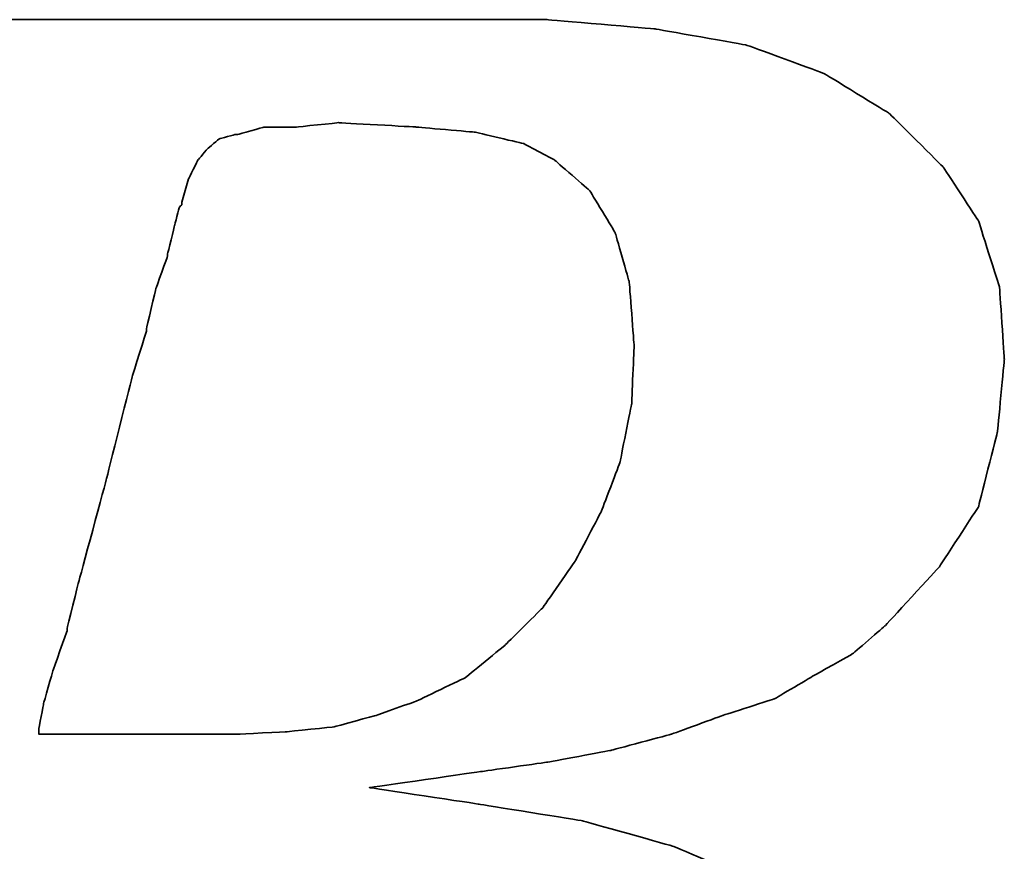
# Model space of a CAD drawing. Header units: millimetres. Extents: x 369 to 638, y 381 to 472.
# Tile 27 of 45: x 568.647 to 569.736, y 414.266 to 415.186. Entities that reach past the tile are written whole.
import ezdxf

# ---------------------------------------------------------------- set-up
doc = ezdxf.new("R2010")
doc.units = ezdxf.units.MM
doc.header["$LTSCALE"] = 0.15
doc.layers.add('DIM', color=4, linetype='CONTINUOUS')
doc.layers.add('layer 1', color=7, linetype='CONTINUOUS')

# ---------------------------------------------------------------- blocks, each defined once
blk = doc.blocks.new('TBI MOTION logo(完整正式版)')
at = {"layer": 'layer 1', "color": 22, "lineweight": 35}
for points, knots in [([(-64.65375, -6.86375), (-64.65375, -6.86375), (-64.84375, -7.29625), (-64.84375, -7.29625), (-64.84375, -7.29625), (-64.84375, -7.29625), (-64.86875, -7.34375), (-64.86875, -7.34375), (-64.86875, -7.34375), (-64.86875, -7.34375), (-64.86875, -7.36875), (-64.86875, -7.36875), (-64.86875, -7.36875), (-64.86875, -7.36875), (-65.15375, -7.65375), (-65.15375, -7.65375), (-65.15375, -7.65375), (-65.15375, -7.65375), (-65.17875, -7.65375), (-65.17875, -7.65375), (-65.17875, -7.65375), (-65.17875, -7.65375), (-65.20375, -7.67875), (-65.20375, -7.67875), (-65.20375, -7.67875), (-65.20375, -7.67875), (-65.58875, -7.87125), (-65.58875, -7.87125), (-65.58875, -7.87125), (-65.58875, -7.87125), (-65.63375, -7.87125), (-65.63375, -7.87125), (-65.63375, -7.87125), (-65.63375, -7.87125), (-65.65875, -7.89375), (-65.65875, -7.89375), (-65.65875, -7.89375), (-65.65875, -7.89375), (-66.09375, -7.94375), (-66.09375, -7.94375), (-66.09375, -7.94375), (-66.09375, -7.94375), (-66.11375, -7.94375), (-66.11375, -7.94375), (-66.11375, -7.94375), (-66.11375, -7.94375), (-66.16375, -7.94375), (-66.16375, -7.94375), (-66.16375, -7.94375), (-66.16375, -7.94375), (-66.30875, -7.94375), (-66.30875, -7.94375), (-66.30875, -7.94375), (-66.30875, -7.94375), (-66.69375, -7.94375), (-66.69375, -7.94375), (-66.69375, -7.94375), (-66.69375, -7.94375), (-67.07375, -7.94375), (-67.07375, -7.94375), (-67.07375, -7.94375), (-67.07375, -7.94375), (-67.12375, -7.94375), (-67.12375, -7.94375), (-67.12375, -7.94375), (-67.12375, -7.94375), (-67.12375, -7.96625), (-67.12375, -7.96625), (-67.12375, -7.96625), (-67.12375, -7.96625), (-67.14875, -7.99125), (-67.14875, -7.99125), (-67.14875, -7.99125), (-67.14875, -7.99125), (-67.24375, -8.34875), (-67.24375, -8.34875), (-67.24375, -8.34875), (-67.24375, -8.34875), (-67.31375, -8.68625), (-67.31375, -8.68625), (-67.31375, -8.68625), (-67.31375, -8.68625), (-67.26875, -8.68625), (-67.26875, -8.68625), (-67.26875, -8.68625), (-67.26875, -8.68625), (-67.07375, -8.68625), (-67.07375, -8.68625), (-67.07375, -8.68625), (-67.07375, -8.68625), (-66.54875, -8.68625), (-66.54875, -8.68625), (-66.54875, -8.68625), (-66.54875, -8.68625), (-65.82625, -8.68625), (-65.82625, -8.68625), (-65.82625, -8.68625), (-65.82625, -8.68625), (-65.01375, -8.68625), (-65.01375, -8.68625), (-65.01375, -8.68625), (-65.01375, -8.68625), (-64.05375, -8.68625), (-64.05375, -8.68625), (-64.05375, -8.68625), (-64.05375, -8.68625), (-62.08375, -8.68625), (-62.08375, -8.68625), (-62.08375, -8.68625), (-62.08375, -8.68625), (-60.06875, -8.68625), (-60.06875, -8.68625), (-60.06875, -8.68625), (-60.06875, -8.68625), (-59.10875, -8.68625), (-59.10875, -8.68625), (-59.10875, -8.68625), (-59.10875, -8.68625), (-58.29375, -8.68625), (-58.29375, -8.68625), (-58.29375, -8.68625), (-58.29375, -8.68625), (-57.57375, -8.68625), (-57.57375, -8.68625), (-57.57375, -8.68625), (-57.57375, -8.68625), (-57.04875, -8.68625), (-57.04875, -8.68625), (-57.04875, -8.68625), (-57.04875, -8.68625), (-56.85375, -8.68625), (-56.85375, -8.68625), (-56.85375, -8.68625), (-56.85375, -8.68625), (-56.70875, -8.68625), (-56.70875, -8.68625), (-56.70875, -8.68625), (-56.70875, -8.68625), (-56.61375, -8.68625), (-56.61375, -8.68625), (-56.61375, -8.68625), (-56.61375, -8.68625), (-56.56875, -8.68625), (-56.56875, -8.68625), (-56.56875, -8.68625), (-56.56875, -8.68625), (-55.65375, -8.63875), (-55.65375, -8.63875), (-55.65375, -8.63875), (-55.65375, -8.63875), (-54.76875, -8.51875), (-54.76875, -8.51875), (-54.76875, -8.51875), (-54.76875, -8.51875), (-53.90375, -8.30375), (-53.90375, -8.30375), (-53.90375, -8.30375), (-53.90375, -8.30375), (-53.08875, -8.03875), (-53.08875, -8.03875), (-53.08875, -8.03875), (-53.08875, -8.03875), (-52.34375, -7.65375), (-52.34375, -7.65375), (-52.34375, -7.65375), (-52.34375, -7.65375), (-51.69875, -7.29625), (-51.69875, -7.29625), (-51.69875, -7.29625), (-51.69875, -7.29625), (-51.21875, -6.91125), (-51.21875, -6.91125), (-51.21875, -6.91125), (-51.21875, -6.91125), (-50.83375, -6.50375), (-50.83375, -6.50375), (-50.83375, -6.50375), (-50.83375, -6.50375), (-50.44875, -5.94875), (-50.44875, -5.94875), (-50.44875, -5.94875), (-50.44875, -5.94875), (-50.13875, -5.30375), (-50.13875, -5.30375), (-50.13875, -5.30375), (-50.13875, -5.30375), (-49.99375, -4.65375), (-49.99375, -4.65375), (-49.99375, -4.65375), (-49.99375, -4.65375), (-49.92375, -3.98375), (-49.92375, -3.98375), (-49.92375, -3.98375), (-49.92375, -3.98375), (-49.99375, -3.19374), (-49.99375, -3.19374), (-49.99375, -3.19374), (-49.99375, -3.19374), (-50.23374, -2.44874), (-50.23374, -2.44874), (-50.23374, -2.44874), (-50.23374, -2.44874), (-50.59375, -1.87374), (-50.59375, -1.87374), (-50.59375, -1.87374), (-50.59375, -1.87374), (-51.09875, -1.31874), (-51.09875, -1.31874), (-51.09875, -1.31874), (-51.09875, -1.31874), (-51.74375, -0.81875), (-51.74375, -0.81875), (-51.74375, -0.81875), (-51.74375, -0.81875), (-52.53875, -0.48125), (-52.53875, -0.48125), (-52.53875, -0.48125), (-52.53875, -0.48125), (-53.47375, -0.21875), (-53.47375, -0.21875), (-53.47375, -0.21875), (-53.47375, -0.21875), (-54.52875, -0.04874), (-54.52875, -0.04874), (-54.52875, -0.04874), (-54.52875, -0.04874), (-55.65375, 0.12125), (-55.65375, 0.12125), (-55.65375, 0.12125), (-55.65375, 0.12125), (-54.50375, 0.28624), (-54.50375, 0.28624), (-54.50375, 0.28624), (-54.50375, 0.28624), (-53.83375, 0.38124), (-53.83375, 0.38124), (-53.83375, 0.38124), (-53.83375, 0.38124), (-53.18375, 0.50125), (-53.18375, 0.50125), (-53.18375, 0.50125), (-53.18375, 0.50125), (-52.55875, 0.66874), (-52.55875, 0.66874), (-52.55875, 0.66874), (-52.55875, 0.66874), (-52.03375, 0.86124), (-52.03375, 0.86124), (-52.03375, 0.86124), (-52.03375, 0.86124), (-51.50374, 1.03124), (-51.50374, 1.03124), (-51.50374, 1.03124), (-51.50374, 1.03124), (-51.09875, 1.27125), (-51.09875, 1.27125), (-51.09875, 1.27125), (-51.09875, 1.27125), (-50.71375, 1.48624), (-50.71375, 1.48624), (-50.71375, 1.48624), (-50.71375, 1.48624), (-50.37625, 1.77625), (-50.37625, 1.77625), (-50.37625, 1.77625), (-50.37625, 1.77625), (-49.82375, 2.37625), (-49.82375, 2.37625), (-49.82375, 2.37625), (-49.82375, 2.37625), (-49.41875, 2.99625), (-49.41875, 2.99625), (-49.41875, 2.99625), (-49.41875, 2.99625), (-49.22375, 3.76625), (-49.22375, 3.76625), (-49.22375, 3.76625), (-49.22375, 3.76625), (-49.15375, 4.50874), (-49.15375, 4.50874), (-49.15375, 4.50874), (-49.15375, 4.50874), (-49.20375, 5.25125), (-49.20375, 5.25125), (-49.20375, 5.25125), (-49.20375, 5.25125), (-49.41875, 5.92625), (-49.41875, 5.92625), (-49.41875, 5.92625), (-49.41875, 5.92625), (-49.77875, 6.47625), (-49.77875, 6.47625), (-49.77875, 6.47625), (-49.77875, 6.47625), (-50.33125, 7.02624), (-50.33125, 7.02624), (-50.33125, 7.02624), (-50.33125, 7.02624), (-51.00125, 7.43625), (-51.00125, 7.43625), (-51.00125, 7.43625), (-51.00125, 7.43625), (-51.79375, 7.72625), (-51.79375, 7.72625), (-51.79375, 7.72625), (-51.79375, 7.72625), (-52.72875, 7.89124), (-52.72875, 7.89124), (-52.72875, 7.89124), (-52.72875, 7.89124), (-53.83375, 7.98625), (-53.83375, 7.98625), (-53.83375, 7.98625), (-53.83375, 7.98625), (-53.92875, 7.98625), (-53.92875, 7.98625), (-53.92875, 7.98625), (-53.92875, 7.98625), (-54.26375, 7.98625), (-54.26375, 7.98625), (-54.26375, 7.98625), (-54.26375, 7.98625), (-54.74375, 7.98625), (-54.74375, 7.98625), (-54.74375, 7.98625), (-54.74375, 7.98625), (-55.36875, 7.98625), (-55.36875, 7.98625), (-55.36875, 7.98625), (-55.36875, 7.98625), (-56.13375, 7.98625), (-56.13375, 7.98625), (-56.13375, 7.98625), (-56.13375, 7.98625), (-56.94875, 7.98625), (-56.94875, 7.98625), (-56.94875, 7.98625), (-56.94875, 7.98625), (-58.77625, 7.98625), (-58.77625, 7.98625), (-58.77625, 7.98625), (-58.77625, 7.98625), (-60.59875, 7.98625), (-60.59875, 7.98625), (-60.59875, 7.98625), (-60.59875, 7.98625), (-61.41375, 7.98625), (-61.41375, 7.98625), (-61.41375, 7.98625), (-61.41375, 7.98625), (-62.17875, 7.98625), (-62.17875, 7.98625), (-62.17875, 7.98625), (-62.17875, 7.98625), (-62.80375, 7.98625), (-62.80375, 7.98625), (-62.80375, 7.98625), (-62.80375, 7.98625), (-63.30625, 7.98625), (-63.30625, 7.98625), (-63.30625, 7.98625), (-63.30625, 7.98625), (-63.57375, 7.98625), (-63.57375, 7.98625), (-63.57375, 7.98625), (-63.57375, 7.98625), (-63.57375, 7.96375), (-63.57375, 7.96375), (-63.57375, 7.96375), (-63.57375, 7.96375), (-63.59875, 7.94125), (-63.59875, 7.94125), (-63.59875, 7.94125), (-63.59875, 7.94125), (-63.69375, 7.55625), (-63.69375, 7.55625), (-63.69375, 7.55625), (-63.69375, 7.55625), (-63.76375, 7.24624), (-63.76375, 7.24624), (-63.76375, 7.24624), (-63.76375, 7.24624), (-63.23875, 7.24624), (-63.23875, 7.24624), (-63.23875, 7.24624), (-63.23875, 7.24624), (-62.75875, 7.24624), (-62.75875, 7.24624), (-62.75875, 7.24624), (-62.75875, 7.24624), (-62.61125, 7.24624), (-62.61125, 7.24624), (-62.61125, 7.24624), (-62.61125, 7.24624), (-62.56625, 7.24624), (-62.56625, 7.24624), (-62.56625, 7.24624), (-62.56625, 7.24624), (-62.22875, 7.24624), (-62.22875, 7.24624), (-62.22875, 7.24624), (-62.22875, 7.24624), (-62.20375, 7.24624), (-62.20375, 7.24624), (-62.20375, 7.24624), (-62.20375, 7.24624), (-62.17875, 7.21875), (-62.17875, 7.21875), (-62.17875, 7.21875), (-62.17875, 7.21875), (-61.96375, 7.17125), (-61.96375, 7.17125), (-61.96375, 7.17125), (-61.96375, 7.17125), (-61.72375, 7.12624), (-61.72375, 7.12624), (-61.72375, 7.12624), (-61.72375, 7.12624), (-61.70375, 7.12624), (-61.70375, 7.12624), (-61.70375, 7.12624), (-61.70375, 7.12624), (-61.55875, 7.07624), (-61.55875, 7.07624), (-61.55875, 7.07624), (-61.55875, 7.07624), (-61.50875, 7.07624), (-61.50875, 7.07624), (-61.50875, 7.07624), (-61.50875, 7.07624), (-61.48375, 7.02624), (-61.48375, 7.02624), (-61.48375, 7.02624), (-61.48375, 7.02624), (-61.31875, 6.83375), (-61.31875, 6.83375), (-61.31875, 6.83375), (-61.31875, 6.83375), (-61.29375, 6.81125), (-61.29375, 6.81125), (-61.29375, 6.81125), (-61.29375, 6.81125), (-61.29375, 6.78625), (-61.29375, 6.78625), (-61.29375, 6.78625), (-61.29375, 6.78625), (-61.19875, 6.50124), (-61.19875, 6.50124), (-61.19875, 6.50124), (-61.19875, 6.50124), (-61.17375, 6.45124), (-61.17375, 6.45124), (-61.17375, 6.45124), (-61.17375, 6.45124), (-61.19875, 6.40625), (-61.19875, 6.40625), (-61.19875, 6.40625), (-61.19875, 6.40625), (-61.26875, 5.99624), (-61.26875, 5.99624), (-61.26875, 5.99624), (-61.26875, 5.99624), (-61.26875, 5.85125), (-61.26875, 5.85125), (-61.26875, 5.85125), (-61.26875, 5.85125), (-61.26875, 5.82625), (-61.26875, 5.82625), (-61.26875, 5.82625), (-61.26875, 5.82625), (-61.29375, 5.80625), (-61.29375, 5.80625), (-61.29375, 5.80625), (-61.29375, 5.80625), (-61.34125, 5.66125), (-61.34125, 5.66125), (-61.34125, 5.66125), (-61.34125, 5.66125), (-61.41375, 5.44625), (-61.41375, 5.44625), (-61.41375, 5.44625), (-61.41375, 5.44625), (-61.48375, 5.15625), (-61.48375, 5.15625), (-61.48375, 5.15625), (-61.48375, 5.15625), (-61.58375, 4.82124), (-61.58375, 4.82124), (-61.58375, 4.82124), (-61.58375, 4.82124), (-61.79875, 4.00375), (-61.79875, 4.00375), (-61.79875, 4.00375), (-61.79875, 4.00375), (-62.05875, 2.99625), (-62.05875, 2.99625), (-62.05875, 2.99625), (-62.05875, 2.99625), (-62.34875, 1.91625), (-62.34875, 1.91625), (-62.34875, 1.91625), (-62.34875, 1.91625), (-62.97375, -0.41124), (-62.97375, -0.41124), (-62.97375, -0.41124), (-62.97375, -0.41124), (-63.59875, -2.75875), (-63.59875, -2.75875), (-63.59875, -2.75875), (-63.59875, -2.75875), (-63.88375, -3.86374), (-63.88375, -3.86374), (-63.88375, -3.86374), (-63.88375, -3.86374), (-64.14875, -4.82374), (-64.14875, -4.82374), (-64.14875, -4.82374), (-64.14875, -4.82374), (-64.36375, -5.64125), (-64.36375, -5.64125), (-64.36375, -5.64125), (-64.36375, -5.64125), (-64.43625, -5.97625), (-64.43625, -5.97625), (-64.43625, -5.97625), (-64.43625, -5.97625), (-64.50875, -6.28625), (-64.50875, -6.28625), (-64.50875, -6.28625), (-64.50875, -6.28625), (-64.50875, -6.30875), (-64.50875, -6.30875), (-64.50875, -6.30875), (-64.50875, -6.30875), (-64.57875, -6.50375), (-64.57875, -6.50375), (-64.57875, -6.50375), (-64.57875, -6.50375), (-64.62875, -6.69625), (-64.62875, -6.69625), (-64.62875, -6.69625), (-64.62875, -6.69625), (-64.62875, -6.76875), (-64.62875, -6.76875), (-64.62875, -6.76875), (-64.62875, -6.76875), (-64.62875, -6.81375), (-64.62875, -6.81375), (-64.62875, -6.81375), (-64.62875, -6.81375), (-64.62875, -6.83875), (-64.62875, -6.83875), (-64.62875, -6.83875), (-64.62875, -6.83875), (-64.65375, -6.86375), (-64.65375, -6.86375)], [0, 0, 0, 0, 0.00719424, 0.00719424, 0.00719424, 0.00719425, 0.01438849, 0.01438849, 0.01438849, 0.0143885, 0.02158273, 0.02158273, 0.02158273, 0.02158274, 0.02877698, 0.02877698, 0.02877698, 0.02877699, 0.03597122, 0.03597122, 0.03597122, 0.03597123, 0.04316547, 0.04316547, 0.04316547, 0.04316548, 0.05035971, 0.05035971, 0.05035971, 0.05035972, 0.05755396, 0.05755396, 0.05755396, 0.05755397, 0.0647482, 0.0647482, 0.0647482, 0.06474821, 0.07194245, 0.07194245, 0.07194245, 0.07194246, 0.07913669, 0.07913669, 0.07913669, 0.0791367, 0.08633094, 0.08633094, 0.08633094, 0.08633095, 0.09352518, 0.09352518, 0.09352518, 0.09352519, 0.10071942, 0.10071942, 0.10071942, 0.10071943, 0.10791367, 0.10791367, 0.10791367, 0.10791368, 0.11510791, 0.11510791, 0.11510791, 0.11510792, 0.12230216, 0.12230216, 0.12230216, 0.12230217, 0.1294964, 0.1294964, 0.1294964, 0.12949641, 0.13669065, 0.13669065, 0.13669065, 0.13669066, 0.14388489, 0.14388489, 0.14388489, 0.1438849, 0.15107914, 0.15107914, 0.15107914, 0.15107915, 0.15827338, 0.15827338, 0.15827338, 0.15827339, 0.16546763, 0.16546763, 0.16546763, 0.16546764, 0.17266187, 0.17266187, 0.17266187, 0.17266188, 0.17985612, 0.17985612, 0.17985612, 0.17985613, 0.18705036, 0.18705036, 0.18705036, 0.18705037, 0.1942446, 0.1942446, 0.1942446, 0.19424461, 0.20143885, 0.20143885, 0.20143885, 0.20143886, 0.20863309, 0.20863309, 0.20863309, 0.2086331, 0.21582734, 0.21582734, 0.21582734, 0.21582735, 0.22302158, 0.22302158, 0.22302158, 0.22302159, 0.23021583, 0.23021583, 0.23021583, 0.23021584, 0.23741007, 0.23741007, 0.23741007, 0.23741008, 0.24460432, 0.24460432, 0.24460432, 0.24460433, 0.25179856, 0.25179856, 0.25179856, 0.25179857, 0.25899281, 0.25899281, 0.25899281, 0.25899282, 0.26618705, 0.26618705, 0.26618705, 0.26618706, 0.27338129, 0.27338129, 0.27338129, 0.2733813, 0.28057554, 0.28057554, 0.28057554, 0.28057555, 0.28776978, 0.28776978, 0.28776978, 0.28776979, 0.29496403, 0.29496403, 0.29496403, 0.29496404, 0.30215827, 0.30215827, 0.30215827, 0.30215828, 0.30935252, 0.30935252, 0.30935252, 0.30935253, 0.31654676, 0.31654676, 0.31654676, 0.31654677, 0.32374101, 0.32374101, 0.32374101, 0.32374102, 0.33093525, 0.33093525, 0.33093525, 0.33093526, 0.3381295, 0.3381295, 0.3381295, 0.33812951, 0.34532374, 0.34532374, 0.34532374, 0.34532375, 0.35251799, 0.35251799, 0.35251799, 0.352518, 0.35971223, 0.35971223, 0.35971223, 0.35971224, 0.36690647, 0.36690647, 0.36690647, 0.36690648, 0.37410072, 0.37410072, 0.37410072, 0.37410073, 0.38129496, 0.38129496, 0.38129496, 0.38129497, 0.38848921, 0.38848921, 0.38848921, 0.38848922, 0.39568345, 0.39568345, 0.39568345, 0.39568346, 0.4028777, 0.4028777, 0.4028777, 0.40287771, 0.41007194, 0.41007194, 0.41007194, 0.41007195, 0.41726619, 0.41726619, 0.41726619, 0.4172662, 0.42446043, 0.42446043, 0.42446043, 0.42446044, 0.43165468, 0.43165468, 0.43165468, 0.43165469, 0.43884892, 0.43884892, 0.43884892, 0.43884893, 0.44604317, 0.44604317, 0.44604317, 0.44604318, 0.45323741, 0.45323741, 0.45323741, 0.45323742, 0.46043165, 0.46043165, 0.46043165, 0.46043166, 0.4676259, 0.4676259, 0.4676259, 0.46762591, 0.47482014, 0.47482014, 0.47482014, 0.47482015, 0.48201439, 0.48201439, 0.48201439, 0.4820144, 0.48920863, 0.48920863, 0.48920863, 0.48920864, 0.49640288, 0.49640288, 0.49640288, 0.49640289, 0.50359712, 0.50359712, 0.50359712, 0.50359713, 0.51079137, 0.51079137, 0.51079137, 0.51079138, 0.51798561, 0.51798561, 0.51798561, 0.51798562, 0.52517986, 0.52517986, 0.52517986, 0.52517987, 0.5323741, 0.5323741, 0.5323741, 0.53237411, 0.53956835, 0.53956835, 0.53956835, 0.53956836, 0.54676259, 0.54676259, 0.54676259, 0.5467626, 0.55395683, 0.55395683, 0.55395683, 0.55395684, 0.56115108, 0.56115108, 0.56115108, 0.56115109, 0.56834532, 0.56834532, 0.56834532, 0.56834533, 0.57553957, 0.57553957, 0.57553957, 0.57553958, 0.58273381, 0.58273381, 0.58273381, 0.58273382, 0.58992806, 0.58992806, 0.58992806, 0.58992807, 0.5971223, 0.5971223, 0.5971223, 0.59712231, 0.60431655, 0.60431655, 0.60431655, 0.60431656, 0.61151079, 0.61151079, 0.61151079, 0.6115108, 0.61870504, 0.61870504, 0.61870504, 0.61870505, 0.62589928, 0.62589928, 0.62589928, 0.62589929, 0.63309353, 0.63309353, 0.63309353, 0.63309354, 0.64028777, 0.64028777, 0.64028777, 0.64028778, 0.64748201, 0.64748201, 0.64748201, 0.64748202, 0.65467626, 0.65467626, 0.65467626, 0.65467627, 0.6618705, 0.6618705, 0.6618705, 0.66187051, 0.66906475, 0.66906475, 0.66906475, 0.66906476, 0.67625899, 0.67625899, 0.67625899, 0.676259, 0.68345324, 0.68345324, 0.68345324, 0.68345325, 0.69064748, 0.69064748, 0.69064748, 0.69064749, 0.69784173, 0.69784173, 0.69784173, 0.69784174, 0.70503597, 0.70503597, 0.70503597, 0.70503598, 0.71223022, 0.71223022, 0.71223022, 0.71223023, 0.71942446, 0.71942446, 0.71942446, 0.71942447, 0.72661871, 0.72661871, 0.72661871, 0.72661872, 0.73381295, 0.73381295, 0.73381295, 0.73381296, 0.74100719, 0.74100719, 0.74100719, 0.7410072, 0.74820144, 0.74820144, 0.74820144, 0.74820145, 0.75539568, 0.75539568, 0.75539568, 0.75539569, 0.76258993, 0.76258993, 0.76258993, 0.76258994, 0.76978417, 0.76978417, 0.76978417, 0.76978418, 0.77697842, 0.77697842, 0.77697842, 0.77697843, 0.78417266, 0.78417266, 0.78417266, 0.78417267, 0.79136691, 0.79136691, 0.79136691, 0.79136692, 0.79856115, 0.79856115, 0.79856115, 0.79856116, 0.8057554, 0.8057554, 0.8057554, 0.80575541, 0.81294964, 0.81294964, 0.81294964, 0.81294965, 0.82014388, 0.82014388, 0.82014388, 0.82014389, 0.82733813, 0.82733813, 0.82733813, 0.82733814, 0.83453237, 0.83453237, 0.83453237, 0.83453238, 0.84172662, 0.84172662, 0.84172662, 0.84172663, 0.84892086, 0.84892086, 0.84892086, 0.84892087, 0.85611511, 0.85611511, 0.85611511, 0.85611512, 0.86330935, 0.86330935, 0.86330935, 0.86330936, 0.8705036, 0.8705036, 0.8705036, 0.87050361, 0.87769784, 0.87769784, 0.87769784, 0.87769785, 0.88489209, 0.88489209, 0.88489209, 0.8848921, 0.89208633, 0.89208633, 0.89208633, 0.89208634, 0.89928058, 0.89928058, 0.89928058, 0.89928059, 0.90647482, 0.90647482, 0.90647482, 0.90647483, 0.91366906, 0.91366906, 0.91366906, 0.91366907, 0.92086331, 0.92086331, 0.92086331, 0.92086332, 0.92805755, 0.92805755, 0.92805755, 0.92805756, 0.9352518, 0.9352518, 0.9352518, 0.93525181, 0.94244604, 0.94244604, 0.94244604, 0.94244605, 0.94964029, 0.94964029, 0.94964029, 0.9496403, 0.95683453, 0.95683453, 0.95683453, 0.95683454, 0.96402878, 0.96402878, 0.96402878, 0.96402879, 0.97122302, 0.97122302, 0.97122302, 0.97122303, 0.97841727, 0.97841727, 0.97841727, 0.97841728, 0.98561151, 0.98561151, 0.98561151, 0.98561152, 0.99280576, 0.99280576, 0.99280576, 0.99280577, 1, 1, 1, 1]), ([(-57.50375, 6.35625), (-57.50375, 6.35625), (-57.57375, 6.11625), (-57.57375, 6.11625), (-57.57375, 6.11625), (-57.57375, 6.11625), (-57.57375, 6.09125), (-57.57375, 6.09125), (-57.57375, 6.09125), (-57.57375, 6.09125), (-57.59875, 6.06625), (-57.59875, 6.06625), (-57.59875, 6.06625), (-57.59875, 6.06625), (-57.64875, 5.87625), (-57.64875, 5.87625), (-57.64875, 5.87625), (-57.64875, 5.87625), (-57.71875, 5.58875), (-57.71875, 5.58875), (-57.71875, 5.58875), (-57.71875, 5.58875), (-57.71875, 5.56625), (-57.71875, 5.56625), (-57.71875, 5.56625), (-57.71875, 5.56625), (-57.83875, 5.23125), (-57.83875, 5.23125), (-57.83875, 5.23125), (-57.83875, 5.23125), (-57.93625, 4.82124), (-57.93625, 4.82124), (-57.93625, 4.82124), (-57.93625, 4.82124), (-57.93625, 4.79624), (-57.93625, 4.79624), (-57.93625, 4.79624), (-57.93625, 4.79624), (-58.07875, 4.34125), (-58.07875, 4.34125), (-58.07875, 4.34125), (-58.07875, 4.34125), (-58.34375, 3.28625), (-58.34375, 3.28625), (-58.34375, 3.28625), (-58.34375, 3.28625), (-58.62875, 2.23124), (-58.62875, 2.23124), (-58.62875, 2.23124), (-58.62875, 2.23124), (-58.74875, 1.75125), (-58.74875, 1.75125), (-58.74875, 1.75125), (-58.74875, 1.75125), (-58.74875, 1.72625), (-58.74875, 1.72625), (-58.74875, 1.72625), (-58.74875, 1.72625), (-58.89375, 1.31625), (-58.89375, 1.31625), (-58.89375, 1.31625), (-58.89375, 1.31625), (-58.98875, 0.98124), (-58.98875, 0.98124), (-58.98875, 0.98124), (-58.98875, 0.98124), (-59.03875, 0.71625), (-59.03875, 0.71625), (-59.03875, 0.71625), (-59.03875, 0.71625), (-59.03875, 0.66874), (-59.03875, 0.66874), (-59.03875, 0.66874), (-59.03875, 0.66874), (-58.91875, 0.66874), (-58.91875, 0.66874), (-58.91875, 0.66874), (-58.91875, 0.66874), (-58.53375, 0.66874), (-58.53375, 0.66874), (-58.53375, 0.66874), (-58.53375, 0.66874), (-58.10375, 0.66874), (-58.10375, 0.66874), (-58.10375, 0.66874), (-58.10375, 0.66874), (-57.66875, 0.66874), (-57.66875, 0.66874), (-57.66875, 0.66874), (-57.66875, 0.66874), (-57.33375, 0.66874), (-57.33375, 0.66874), (-57.33375, 0.66874), (-57.33375, 0.66874), (-57.09375, 0.66874), (-57.09375, 0.66874), (-57.09375, 0.66874), (-57.09375, 0.66874), (-56.99875, 0.66874), (-56.99875, 0.66874), (-56.99875, 0.66874), (-56.99875, 0.66874), (-56.49375, 0.69374), (-56.49375, 0.69374), (-56.49375, 0.69374), (-56.49375, 0.69374), (-56.01375, 0.74374), (-56.01375, 0.74374), (-56.01375, 0.74374), (-56.01375, 0.74374), (-55.58375, 0.86124), (-55.58375, 0.86124), (-55.58375, 0.86124), (-55.58375, 0.86124), (-55.17375, 1.00624), (-55.17375, 1.00624), (-55.17375, 1.00624), (-55.17375, 1.00624), (-54.67375, 1.24625), (-54.67375, 1.24625), (-54.67375, 1.24625), (-54.67375, 1.24625), (-54.26375, 1.58124), (-54.26375, 1.58124), (-54.26375, 1.58124), (-54.26375, 1.58124), (-53.87875, 1.96374), (-53.87875, 1.96374), (-53.87875, 1.96374), (-53.87875, 1.96374), (-53.54375, 2.44625), (-53.54375, 2.44625), (-53.54375, 2.44625), (-53.54375, 2.44625), (-53.27875, 2.95125), (-53.27875, 2.95125), (-53.27875, 2.95125), (-53.27875, 2.95125), (-53.08875, 3.45124), (-53.08875, 3.45124), (-53.08875, 3.45124), (-53.08875, 3.45124), (-52.96875, 4.05124), (-52.96875, 4.05124), (-52.96875, 4.05124), (-52.96875, 4.05124), (-52.94375, 4.65125), (-52.94375, 4.65125), (-52.94375, 4.65125), (-52.94375, 4.65125), (-52.99375, 5.30125), (-52.99375, 5.30125), (-52.99375, 5.30125), (-52.99375, 5.30125), (-53.13875, 5.80625), (-53.13875, 5.80625), (-53.13875, 5.80625), (-53.13875, 5.80625), (-53.39875, 6.23625), (-53.39875, 6.23625), (-53.39875, 6.23625), (-53.39875, 6.23625), (-53.75875, 6.54875), (-53.75875, 6.54875), (-53.75875, 6.54875), (-53.75875, 6.54875), (-54.07375, 6.71625), (-54.07375, 6.71625), (-54.07375, 6.71625), (-54.07375, 6.71625), (-54.57375, 6.83375), (-54.57375, 6.83375), (-54.57375, 6.83375), (-54.57375, 6.83375), (-55.17375, 6.88625), (-55.17375, 6.88625), (-55.17375, 6.88625), (-55.17375, 6.88625), (-55.96875, 6.93125), (-55.96875, 6.93125), (-55.96875, 6.93125), (-55.96875, 6.93125), (-56.39875, 6.88625), (-56.39875, 6.88625), (-56.39875, 6.88625), (-56.39875, 6.88625), (-56.42125, 6.88625), (-56.42125, 6.88625), (-56.42125, 6.88625), (-56.42125, 6.88625), (-56.73375, 6.88625), (-56.73375, 6.88625), (-56.73375, 6.88625), (-56.73375, 6.88625), (-56.99875, 6.81125), (-56.99875, 6.81125), (-56.99875, 6.81125), (-56.99875, 6.81125), (-57.02375, 6.81125), (-57.02375, 6.81125), (-57.02375, 6.81125), (-57.02375, 6.81125), (-57.18875, 6.76625), (-57.18875, 6.76625), (-57.18875, 6.76625), (-57.18875, 6.76625), (-57.30875, 6.66625), (-57.30875, 6.66625), (-57.30875, 6.66625), (-57.30875, 6.66625), (-57.40875, 6.54875), (-57.40875, 6.54875), (-57.40875, 6.54875), (-57.40875, 6.54875), (-57.50375, 6.35625), (-57.50375, 6.35625)], [0, 0, 0, 0, 0.01851852, 0.01851852, 0.01851852, 0.01851853, 0.03703704, 0.03703704, 0.03703704, 0.03703705, 0.05555556, 0.05555556, 0.05555556, 0.05555557, 0.07407407, 0.07407407, 0.07407407, 0.07407408, 0.09259259, 0.09259259, 0.09259259, 0.0925926, 0.11111111, 0.11111111, 0.11111111, 0.11111112, 0.12962963, 0.12962963, 0.12962963, 0.12962964, 0.14814815, 0.14814815, 0.14814815, 0.14814816, 0.16666667, 0.16666667, 0.16666667, 0.16666668, 0.18518519, 0.18518519, 0.18518519, 0.1851852, 0.2037037, 0.2037037, 0.2037037, 0.20370371, 0.22222222, 0.22222222, 0.22222222, 0.22222223, 0.24074074, 0.24074074, 0.24074074, 0.24074075, 0.25925926, 0.25925926, 0.25925926, 0.25925927, 0.27777778, 0.27777778, 0.27777778, 0.27777779, 0.2962963, 0.2962963, 0.2962963, 0.29629631, 0.31481481, 0.31481481, 0.31481481, 0.31481482, 0.33333333, 0.33333333, 0.33333333, 0.33333334, 0.35185185, 0.35185185, 0.35185185, 0.35185186, 0.37037037, 0.37037037, 0.37037037, 0.37037038, 0.38888889, 0.38888889, 0.38888889, 0.3888889, 0.40740741, 0.40740741, 0.40740741, 0.40740742, 0.42592593, 0.42592593, 0.42592593, 0.42592594, 0.44444444, 0.44444444, 0.44444444, 0.44444445, 0.46296296, 0.46296296, 0.46296296, 0.46296297, 0.48148148, 0.48148148, 0.48148148, 0.48148149, 0.5, 0.5, 0.5, 0.50000001, 0.51851852, 0.51851852, 0.51851852, 0.51851853, 0.53703704, 0.53703704, 0.53703704, 0.53703705, 0.55555556, 0.55555556, 0.55555556, 0.55555557, 0.57407407, 0.57407407, 0.57407407, 0.57407408, 0.59259259, 0.59259259, 0.59259259, 0.5925926, 0.61111111, 0.61111111, 0.61111111, 0.61111112, 0.62962963, 0.62962963, 0.62962963, 0.62962964, 0.64814815, 0.64814815, 0.64814815, 0.64814816, 0.66666667, 0.66666667, 0.66666667, 0.66666668, 0.68518519, 0.68518519, 0.68518519, 0.6851852, 0.7037037, 0.7037037, 0.7037037, 0.70370371, 0.72222222, 0.72222222, 0.72222222, 0.72222223, 0.74074074, 0.74074074, 0.74074074, 0.74074075, 0.75925926, 0.75925926, 0.75925926, 0.75925927, 0.77777778, 0.77777778, 0.77777778, 0.77777779, 0.7962963, 0.7962963, 0.7962963, 0.79629631, 0.81481481, 0.81481481, 0.81481481, 0.81481482, 0.83333333, 0.83333333, 0.83333333, 0.83333334, 0.85185185, 0.85185185, 0.85185185, 0.85185186, 0.87037037, 0.87037037, 0.87037037, 0.87037038, 0.88888889, 0.88888889, 0.88888889, 0.8888889, 0.90740741, 0.90740741, 0.90740741, 0.90740742, 0.92592593, 0.92592593, 0.92592593, 0.92592594, 0.94444444, 0.94444444, 0.94444444, 0.94444445, 0.96296296, 0.96296296, 0.96296296, 0.96296297, 0.98148148, 0.98148148, 0.98148148, 0.98148149, 1, 1, 1, 1])]:
    blk.add_open_spline(points, degree=3, knots=knots, dxfattribs=at)

msp = doc.modelspace()

# ---------------------------------------------------------------- block references
at = {"layer": 'DIM', "color": 7, "xscale": 0.1080406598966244, "yscale": 0.1080406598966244, "zscale": 0.1080406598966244}
msp.add_blockref('TBI MOTION logo(完整正式版)', (575.047, 414.3237), dxfattribs=at)

doc.saveas('drawing.dxf')
